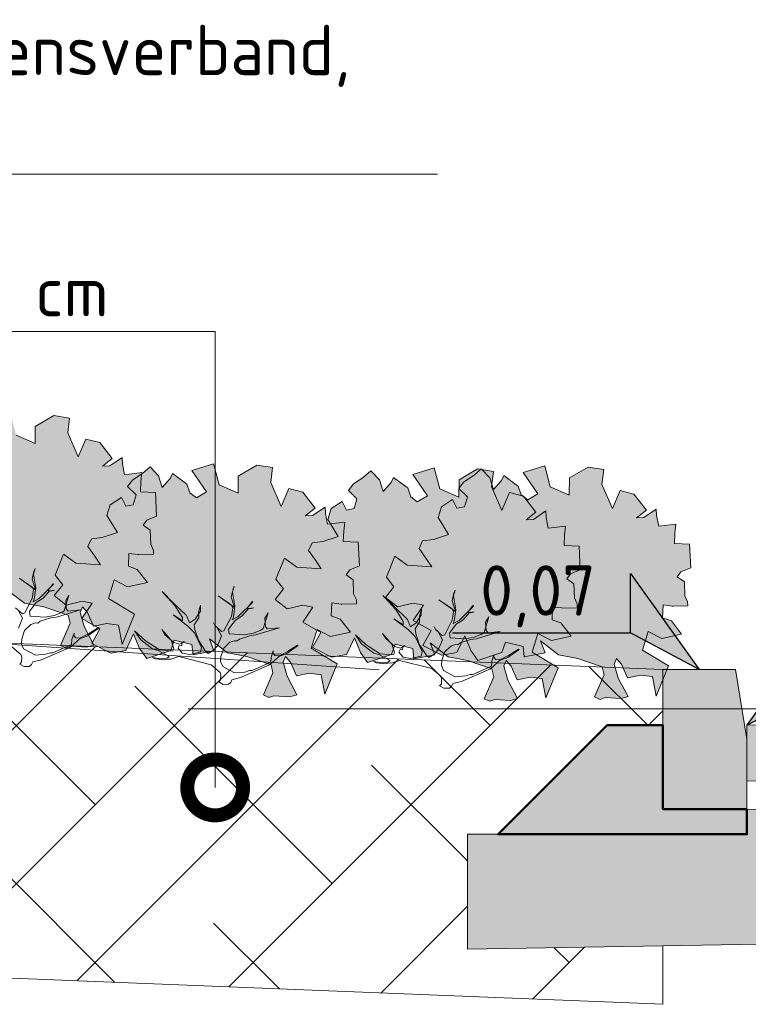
# Model space of a CAD drawing. Header units: metres. Extents: x 92403 to 95147, y 464428 to 465602.
# Tile 24 of 256: x 92431.87 to 92433.18, y 465007.35 to 465009.11. Entities that reach past the tile are written whole.
import ezdxf
from ezdxf import colors
from ezdxf.entities.mleader import LeaderData, LeaderLine
from ezdxf.enums import TextEntityAlignment as Align
from ezdxf.math import Vec2, Vec3

# ---------------------------------------------------------------- set-up
doc = ezdxf.new("R2010")
doc.units = ezdxf.units.M
doc.linetypes.add('AL-NAP_LIJN', pattern=[15.25, 12, -1.5, 0.25, -1.5])
doc.linetypes.add('DASHED', pattern=[0.75, 0.5, -0.25])
doc.layers.get('0').update_dxf_attribs({"linetype": 'CONTINUOUS'})
for name, color, linetype, lineweight in [('B-WE-OG-HOOGTELIJN-G', 7, 'CONTINUOUS', 18), ('B-WE-VH-VERHARDING_FUNDERING-A-50', 252, 'CONTINUOUS', 18), ('N-WE-GR-GRAS-A', 62, 'CONTINUOUS', 18), ('N-WE-VH-VERHARDING_BETON_SCHRAAL-GD', 252, 'CONTINUOUS', 50), ('N-WE-VH-VERHARDING_FUNDERING-A-50', 252, 'CONTINUOUS', 18), ('X-XX-AL-DETAIL1-T18', 7, 'CONTINUOUS', 18), ('X-XX-AL-DETAIL3-V', 253, 'CONTINUOUS', 18), ('X-XX-AL-HOOGTELABEL-S', 7, 'CONTINUOUS', 25), ('X-XX-AL-NAP-G', 7, 'AL-NAP_LIJN', 18), ('X-XX-AL-RMB - profiel', 7, 'CONTINUOUS', 9)]:
    doc.layers.add(name, color=color, linetype=linetype, lineweight=lineweight)
doc.layers.add('N-RO-GR-GROENSTROOK-A', color=7, linetype='CONTINUOUS', lineweight=0, true_color=0x5de817, transparency=0.7)
doc.layers.add('N-WE-VH-VERHARDING_STRAATBAKSTEEN-DIK-ELLEBOOG-A', color=7, linetype='CONTINUOUS', lineweight=25, true_color=0xe1bfb7)
doc.styles.add('NLCS-ISO', font='NLCS-ISO.ttf')
doc.styles.add('NLCS-ISO-M50-T18', font='NLCS-ISO.ttf', dxfattribs={"height": 0.09})

# ---------------------------------------------------------------- blocks, each defined once
blk = doc.blocks.new('SAL-HOOGTELABEL_02-SO')
for p, q in [((2.461, 3.435), (0, 0)), ((2.461, 1.312), (2.461, 3.435)), ((0, 0), (2.461, 1.312)), ((8.838, 1.312), (2.461, 1.312))]:
    blk.add_line(p, q)
blk.add_solid([(2.461, 3.435), (0, 0), (2.461, 1.312)])
at = {"style": 'NLCS-ISO'}
blk.add_attdef('...', text='', height=1.8, dxfattribs=at).set_placement((5.773, 2.615), align=Align.MIDDLE)
blk = doc.blocks.new('_DotSmall')
at = {"const_width": 0.5}
blk.add_lwpolyline([(-0.0625, 0, 1), (0.0625, 0, 1)], format="xyb", close=True, dxfattribs=at)

msp = doc.modelspace()

# ---------------------------------------------------------------- hatches: boundary and pattern name
at = {"layer": 'B-WE-VH-VERHARDING_FUNDERING-A-50'}
h = msp.add_hatch(dxfattribs=at)
h.set_pattern_fill('AVH-FUNDERING_GRANULAAT', color=256, scale=0.03, pattern_type=2)
h.set_pattern_definition([(0, (0.285, 0.192), (0, 0.3), [0, -0.3]), (0, (0.288, 0.087), (0, 0.3), [0, -0.3]), (0, (0.297, 0.249), (0, 0.3), [0, -0.3]), (338.1986, (0.141, 0.156), (0.900000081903, -0.29999997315), [0.0323109, -1.5832386]), (216.8699, (0.171, 0.144), (0.899999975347, 0.600000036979), [0.015, -1.485]), (130.6013, (0.159, 0.135), (1.5000001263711, -1.7999997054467), [0.0276585, -2.7382047]), (206.5651, (0.06, 0.099), (-0.299999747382, -0.30000039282), [0.0067083, -0.6641121]), (326.3099, (0.054, 0.096), (0.599999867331, -0.300000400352), [0.0108168, -1.0708488]), (108.4349, (0.063, 0.09), (-0.299999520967, 0.600000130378), [0.0094869, -0.9391965]), (225, (0.252, 0.069), (-5e-17, -0.30000009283), [0.0127278, -0.4115361]), (0, (0.243, 0.06), (0.3, 0.3), [0.018, -0.282]), (135, (0.261, 0.06), (-0.30000009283, 3e-17), [0.0127278, -0.4115361]), (251.5651, (0.216, 0.261), (0.299999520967, 0.600000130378), [0.0094869, -0.9391965]), (0, (0.213, 0.252), (0.3, 0.3), [0.015, -0.285]), (143.1301, (0.228, 0.252), (-0.899999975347, 0.600000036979), [0.015, -1.485]), (213.6901, (0.057, 0.264), (0.599999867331, 0.300000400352), [0.0108168, -1.0708488]), (341.5651, (0.048, 0.258), (-0.600000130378, 0.299999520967), [0.0189738, -0.9297096]), (126.8699, (0.066, 0.252), (0.600000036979, -0.899999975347), [0.015, -1.485]), (0, (0.144, 0.252), (0, 0.3), [0, -0.3]), (0, (0.063, 0.174), (0, 0.3), [0, -0.3]), (0, (0.147, 0.063), (0, 0.3), [0, -0.3]), (0, (0.228, 0.156), (0, 0.3), [0, -0.3]), (0, (0.141, 0.207), (0, 0.3), [0, -0.3]), (0, (0.075, 0.216), (0, 0.3), [0, -0.3]), (0, (0.102, 0.198), (0, 0.3), [0, -0.3]), (0, (0.09, 0.126), (0, 0.3), [0, -0.3]), (0, (0.018, 0.138), (0, 0.3), [0, -0.3]), (0, (0.021, 0.207), (0, 0.3), [0, -0.3]), (0, (0.012, 0.273), (0, 0.3), [0, -0.3]), (0, (0.105, 0.285), (0, 0.3), [0, -0.3]), (0, (0.171, 0.297), (0, 0.3), [0, -0.3]), (0, (0.276, 0.285), (0, 0.3), [0, -0.3]), (0, (0.204, 0.192), (0, 0.3), [0, -0.3]), (0, (0.174, 0.246), (0, 0.3), [0, -0.3]), (0, (0.198, 0.102), (0, 0.3), [0, -0.3]), (0, (0.108, 0.087), (0, 0.3), [0, -0.3]), (0, (0.198, 0.021), (0, 0.3), [0, -0.3]), (0, (0.099, 0.039), (0, 0.3), [0, -0.3]), (0, (0.003, 0.03), (0, 0.3), [0, -0.3]), (0, (0.039, 0.015), (0, 0.3), [0, -0.3]), (0, (0.042, 0.057), (0, 0.3), [0, -0.3]), (0, (0.243, 0.009), (0, 0.3), [0, -0.3]), (0, (0.279, 0.132), (0, 0.3), [0, -0.3]), (0, (0.264, 0.222), (0, 0.3), [0, -0.3]), (0, (0.126, 0.006), (0, 0.3), [0, -0.3])])
h.paths.add_polyline_path([(92438.675407, 465007.667666), (92435.926403, 465007.750158), (92433.175215, 465007.694108), (92433.175708, 465007.650189), (92432.980203, 465007.650189), (92432.730203, 465007.650189), (92432.675203, 465007.650189), (92432.675203, 465007.44416), (92435.925199, 465007.500082), (92438.674159, 465007.417591), (92443.675291, 465007.517694), (92443.675291, 465007.767744)])
at = {"layer": 'N-RO-GR-GROENSTROOK-A', "transparency": 33554508}
h = msp.add_hatch(color=256, dxfattribs=at)
h.dxf.hatch_style = 1
h.paths.add_polyline_path([(92431.882225, 465008.063729), (92431.916803, 465008.057139), (92431.960287, 465008.04218), (92431.963783, 465008.027879), (92431.946654, 465007.988143), (92431.956588, 465007.983861), (92431.965535, 465007.986934), (92431.993856, 465007.98512), (92432.00648, 465007.988686), (92431.98892, 465008.021894), (92431.981788, 465008.047142), (92431.98607, 465008.057076), (92431.994906, 465008.047031), (92432.005715, 465008.022276), (92432.029372, 465008.027323), (92432.050338, 465008.024522), (92432.056866, 465007.989833), (92432.078844, 465008.043838), (92432.032332, 465008.071839), (92432.042707, 465008.105543), (92432.066859, 465008.092835), (92432.102359, 465008.100574), (92432.08407, 465008.124157), (92432.068241, 465008.129758), (92432.069209, 465008.152874), (92432.085781, 465008.150949), (92432.087123, 465008.150793), (92432.113281, 465008.151367), (92432.113129, 465008.158286), (92432.108117, 465008.169377), (92432.107304, 465008.194355), (92432.094662, 465008.203398), (92432.101289, 465008.21223), (92432.118672, 465008.219504), (92432.116553, 465008.261735), (92432.089714, 465008.262859), (92432.090501, 465008.281641), (92432.092348, 465008.297484), (92432.061413, 465008.293672), (92432.057664, 465008.313155), (92432.05696, 465008.324592), (92432.034687, 465008.309606), (92432.021643, 465008.309045), (92432.039287, 465008.322524), (92432.017161, 465008.351375), (92431.992223, 465008.357528), (92431.978375, 465008.325672), (92431.959713, 465008.368596), (92431.963026, 465008.395189), (92431.93481, 465008.399777), (92431.90152, 465008.380144), (92431.901244, 465008.349337), (92431.867213, 465008.36447), (92431.857284, 465008.401919), (92431.818731, 465008.389828), (92431.845033, 465008.351692), (92431.826836, 465008.341132), (92431.815207, 465008.350133), (92431.809606, 465008.365777), (92431.806323, 465008.368128), (92431.784179, 465008.384465), (92431.779916, 465008.375535), (92431.765552, 465008.359621), (92431.758983, 465008.380413), (92431.743757, 465008.396376), (92431.730767, 465008.385001), (92431.711988, 465008.372677), (92431.703387, 465008.361119), (92431.718825, 465008.346169), (92431.71353, 465008.328769), (92431.700221, 465008.325921), (92431.692422, 465008.341572), (92431.67244, 465008.328788), (92431.666564, 465008.309623), (92431.685243, 465008.279214), (92431.657977, 465008.27014), (92431.638591, 465008.267547), (92431.632278, 465008.254105), (92431.644732, 465008.236557), (92431.654916, 465008.221316), (92431.611074, 465008.22426), (92431.588906, 465008.240003), (92431.573806, 465008.202495), (92431.587295, 465008.185414), (92431.572282, 465008.166122), (92431.593725, 465008.149218), (92431.621912, 465008.156039), (92431.640025, 465008.152471), (92431.621808, 465008.12531), (92431.654008, 465008.106849), (92431.639192, 465008.080141), (92431.673299, 465008.062792), (92431.700229, 465008.067878), (92431.714154, 465008.097517), (92431.724898, 465008.071442), (92431.73783, 465008.053192), (92431.780721, 465008.06791), (92431.787078, 465008.086459), (92431.818697, 465008.078323), (92431.820804, 465008.060016), (92431.858127, 465008.066965), (92431.849896, 465008.088423), (92431.882233, 465008.063739)])
h = msp.add_hatch(color=256, dxfattribs=at)
h.dxf.hatch_style = 1
h.paths.add_polyline_path([(92432.245481, 465007.97494), (92432.280059, 465007.96835), (92432.323543, 465007.953392), (92432.327039, 465007.939091), (92432.30991, 465007.899355), (92432.319844, 465007.895072), (92432.328791, 465007.898145), (92432.357112, 465007.896331), (92432.369736, 465007.899897), (92432.352176, 465007.933105), (92432.345043, 465007.958354), (92432.349325, 465007.968288), (92432.358161, 465007.958243), (92432.368971, 465007.933488), (92432.392628, 465007.938535), (92432.413594, 465007.935733), (92432.420122, 465007.901044), (92432.4421, 465007.95505), (92432.395588, 465007.98305), (92432.405963, 465008.016754), (92432.430115, 465008.004046), (92432.465615, 465008.011786), (92432.447326, 465008.035368), (92432.431496, 465008.040969), (92432.432465, 465008.064085), (92432.449037, 465008.06216), (92432.450379, 465008.062004), (92432.476536, 465008.062579), (92432.476384, 465008.069497), (92432.471373, 465008.080588), (92432.470559, 465008.105567), (92432.457918, 465008.11461), (92432.464545, 465008.123442), (92432.481928, 465008.130716), (92432.479809, 465008.172946), (92432.45297, 465008.174071), (92432.453757, 465008.192853), (92432.455604, 465008.208695), (92432.424669, 465008.204884), (92432.42092, 465008.224366), (92432.420215, 465008.235804), (92432.397943, 465008.220817), (92432.384899, 465008.220257), (92432.402543, 465008.233735), (92432.380416, 465008.262586), (92432.355479, 465008.268739), (92432.341631, 465008.236884), (92432.322969, 465008.279807), (92432.326282, 465008.306401), (92432.298066, 465008.310988), (92432.264776, 465008.291355), (92432.2645, 465008.260548), (92432.230469, 465008.275681), (92432.22054, 465008.313131), (92432.181986, 465008.30104), (92432.208289, 465008.262904), (92432.190091, 465008.252344), (92432.178463, 465008.261344), (92432.172862, 465008.276988), (92432.169578, 465008.27934), (92432.147435, 465008.295677), (92432.143172, 465008.286746), (92432.128808, 465008.270832), (92432.122239, 465008.291625), (92432.107013, 465008.307587), (92432.094023, 465008.296213), (92432.075244, 465008.283889), (92432.066643, 465008.27233), (92432.082081, 465008.257381), (92432.076786, 465008.23998), (92432.063477, 465008.237132), (92432.055678, 465008.252783), (92432.035696, 465008.239999), (92432.02982, 465008.220835), (92432.048499, 465008.190425), (92432.021232, 465008.181352), (92432.001847, 465008.178759), (92431.995534, 465008.165317), (92432.007988, 465008.147768), (92432.018172, 465008.132528), (92431.97433, 465008.135472), (92431.952162, 465008.151214), (92431.937062, 465008.113707), (92431.95055, 465008.096626), (92431.935538, 465008.077333), (92431.956981, 465008.060429), (92431.985168, 465008.067251), (92432.003281, 465008.063682), (92431.985064, 465008.036522), (92432.017264, 465008.01806), (92432.002448, 465007.991353), (92432.036555, 465007.974003), (92432.063485, 465007.97909), (92432.07741, 465008.008729), (92432.088154, 465007.982653), (92432.101086, 465007.964403), (92432.143977, 465007.979122), (92432.150334, 465007.99767), (92432.181952, 465007.989534), (92432.18406, 465007.971227), (92432.221383, 465007.978176), (92432.213151, 465007.999635), (92432.245489, 465007.97495)])
h = msp.add_hatch(color=256, dxfattribs=at)
h.dxf.hatch_style = 1
h.paths.add_polyline_path([(92432.838522, 465007.971412), (92432.8731, 465007.964822), (92432.916584, 465007.949864), (92432.92008, 465007.935562), (92432.902951, 465007.895826), (92432.912885, 465007.891544), (92432.921832, 465007.894617), (92432.950153, 465007.892803), (92432.962777, 465007.896369), (92432.945217, 465007.929577), (92432.938084, 465007.954825), (92432.942366, 465007.964759), (92432.951202, 465007.954714), (92432.962012, 465007.929959), (92432.985669, 465007.935006), (92433.006635, 465007.932205), (92433.013163, 465007.897516), (92433.035141, 465007.951522), (92432.988629, 465007.979522), (92432.999004, 465008.013226), (92433.023155, 465008.000518), (92433.058656, 465008.008257), (92433.040367, 465008.03184), (92433.024537, 465008.037441), (92433.025506, 465008.060557), (92433.042078, 465008.058632), (92433.04342, 465008.058476), (92433.069577, 465008.05905), (92433.069425, 465008.065969), (92433.064414, 465008.07706), (92433.0636, 465008.102038), (92433.050959, 465008.111082), (92433.057586, 465008.119913), (92433.074969, 465008.127187), (92433.07285, 465008.169418), (92433.046011, 465008.170543), (92433.046798, 465008.189324), (92433.048645, 465008.205167), (92433.01771, 465008.201355), (92433.013961, 465008.220838), (92433.013256, 465008.232276), (92432.990984, 465008.217289), (92432.97794, 465008.216729), (92432.995584, 465008.230207), (92432.973457, 465008.259058), (92432.94852, 465008.265211), (92432.934672, 465008.233355), (92432.91601, 465008.276279), (92432.919322, 465008.302872), (92432.891106, 465008.30746), (92432.857817, 465008.287827), (92432.857541, 465008.25702), (92432.82351, 465008.272153), (92432.813581, 465008.309602), (92432.775027, 465008.297511), (92432.80133, 465008.259376), (92432.783132, 465008.248815), (92432.771504, 465008.257816), (92432.765903, 465008.27346), (92432.762619, 465008.275811), (92432.740476, 465008.292149), (92432.736212, 465008.283218), (92432.721849, 465008.267304), (92432.71528, 465008.288096), (92432.700054, 465008.304059), (92432.687064, 465008.292684), (92432.668285, 465008.280361), (92432.659684, 465008.268802), (92432.675122, 465008.253853), (92432.669827, 465008.236452), (92432.656518, 465008.233604), (92432.648719, 465008.249255), (92432.628737, 465008.236471), (92432.622861, 465008.217307), (92432.64154, 465008.186897), (92432.614273, 465008.177824), (92432.594888, 465008.175231), (92432.588575, 465008.161789), (92432.601029, 465008.14424), (92432.611213, 465008.129), (92432.567371, 465008.131944), (92432.545203, 465008.147686), (92432.530103, 465008.110179), (92432.543591, 465008.093097), (92432.528579, 465008.073805), (92432.550022, 465008.056901), (92432.578209, 465008.063722), (92432.596322, 465008.060154), (92432.578105, 465008.032993), (92432.610305, 465008.014532), (92432.595489, 465007.987825), (92432.629596, 465007.970475), (92432.656526, 465007.975561), (92432.67045, 465008.005201), (92432.681194, 465007.979125), (92432.694126, 465007.960875), (92432.737017, 465007.975593), (92432.743375, 465007.994142), (92432.774993, 465007.986006), (92432.777101, 465007.967699), (92432.814424, 465007.974648), (92432.806192, 465007.996107), (92432.83853, 465007.971422)])
h = msp.add_hatch(color=256, dxfattribs=at)
h.dxf.hatch_style = 1
h.paths.add_polyline_path([(92432.640842, 465007.967888), (92432.67542, 465007.961298), (92432.718903, 465007.94634), (92432.722399, 465007.932038), (92432.70527, 465007.892302), (92432.715204, 465007.88802), (92432.724151, 465007.891093), (92432.752472, 465007.889279), (92432.765097, 465007.892845), (92432.747537, 465007.926053), (92432.740404, 465007.951301), (92432.744686, 465007.961235), (92432.753522, 465007.95119), (92432.764332, 465007.926435), (92432.787989, 465007.931482), (92432.808955, 465007.928681), (92432.815482, 465007.893992), (92432.837461, 465007.947998), (92432.790949, 465007.975998), (92432.801323, 465008.009702), (92432.825475, 465007.996994), (92432.860975, 465008.004733), (92432.842687, 465008.028316), (92432.826857, 465008.033917), (92432.827826, 465008.057033), (92432.844397, 465008.055108), (92432.84574, 465008.054952), (92432.871897, 465008.055527), (92432.871745, 465008.062445), (92432.866733, 465008.073536), (92432.86592, 465008.098514), (92432.853279, 465008.107558), (92432.859905, 465008.116389), (92432.877289, 465008.123663), (92432.875169, 465008.165894), (92432.84833, 465008.167019), (92432.849117, 465008.1858), (92432.850965, 465008.201643), (92432.82003, 465008.197831), (92432.81628, 465008.217314), (92432.815576, 465008.228752), (92432.793304, 465008.213765), (92432.78026, 465008.213205), (92432.797903, 465008.226683), (92432.775777, 465008.255534), (92432.750839, 465008.261687), (92432.736991, 465008.229831), (92432.718329, 465008.272755), (92432.721642, 465008.299348), (92432.693426, 465008.303936), (92432.660137, 465008.284303), (92432.65986, 465008.253496), (92432.62583, 465008.268629), (92432.615901, 465008.306078), (92432.577347, 465008.293987), (92432.60365, 465008.255852), (92432.585452, 465008.245291), (92432.573823, 465008.254292), (92432.568222, 465008.269936), (92432.564939, 465008.272287), (92432.542796, 465008.288625), (92432.538532, 465008.279694), (92432.524168, 465008.26378), (92432.5176, 465008.284572), (92432.502373, 465008.300535), (92432.489384, 465008.28916), (92432.470605, 465008.276837), (92432.462004, 465008.265278), (92432.477441, 465008.250329), (92432.472146, 465008.232928), (92432.458838, 465008.23008), (92432.451039, 465008.245731), (92432.431057, 465008.232947), (92432.425181, 465008.213783), (92432.44386, 465008.183373), (92432.416593, 465008.1743), (92432.397207, 465008.171707), (92432.390895, 465008.158265), (92432.403349, 465008.140716), (92432.413532, 465008.125476), (92432.369691, 465008.12842), (92432.347522, 465008.144162), (92432.332423, 465008.106655), (92432.345911, 465008.089573), (92432.330898, 465008.070281), (92432.352342, 465008.053377), (92432.380528, 465008.060198), (92432.398641, 465008.05663), (92432.380424, 465008.029469), (92432.412625, 465008.011008), (92432.397808, 465007.984301), (92432.431915, 465007.966951), (92432.458846, 465007.972037), (92432.47277, 465008.001677), (92432.483514, 465007.975601), (92432.496446, 465007.957351), (92432.539337, 465007.97207), (92432.545695, 465007.990618), (92432.577313, 465007.982482), (92432.57942, 465007.964175), (92432.616744, 465007.971124), (92432.608512, 465007.992583), (92432.64085, 465007.967898)])
at = {"layer": 'N-WE-VH-VERHARDING_FUNDERING-A-50'}
h = msp.add_hatch(dxfattribs=at)
h.set_pattern_fill('TEELAARDE', color=36, scale=0.2)
h.set_pattern_definition([(45, (0, 0), (-0.14142135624, 0.14142135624), []), (135, (0, 0), (-0.42426406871, 0.14142135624), [0.5, -0.3])])
h.paths.add_polyline_path([(92433.025203, 465007.874846), (92433.025203, 465007.945189), (92430.409114, 465008.049833), (92430.409114, 465007.874846)])
h.paths.add_polyline_path([(92433.025203, 465007.345669), (92433.025203, 465007.450182), (92432.675203, 465007.44416), (92432.675203, 465007.650189), (92432.730203, 465007.650189), (92432.775203, 465007.695189), (92432.925203, 465007.845189), (92433.025203, 465007.845189), (92433.025203, 465007.874846), (92430.409114, 465007.874846), (92430.409114, 465007.849846), (92430.409114, 465007.450312)])
at = {"layer": 'N-WE-VH-VERHARDING_STRAATBAKSTEEN-DIK-ELLEBOOG-A', "lineweight": 0, "ltscale": 1}
h = msp.add_hatch(color=256, dxfattribs=at)
h.dxf.hatch_style = 1
h.paths.add_polyline_path([(92436.769982, 465007.874846), (92435.925203, 465007.900189), (92434.658035, 465007.874846)])
h.paths.add_polyline_path([(92438.675203, 465007.817689), (92436.769982, 465007.874846), (92434.658035, 465007.874846), (92433.175203, 465007.845189), (92433.175203, 465007.745118), (92435.926653, 465007.800173), (92438.675657, 465007.717681), (92443.675203, 465007.817753), (92443.675203, 465007.874846), (92441.529226, 465007.874846)])
h.paths.add_polyline_path([(92441.529226, 465007.874846), (92443.675203, 465007.874846), (92443.675203, 465007.917823)])
at = {"layer": 'X-XX-AL-DETAIL3-V'}
h = msp.add_hatch(color=254, dxfattribs=at)
h.dxf.hatch_style = 1
h.paths.add_polyline_path([(92432.731203, 465007.650189), (92432.980203, 465007.650189), (92433.026203, 465007.695189), (92433.026203, 465007.845189), (92432.926203, 465007.845189)])
h = msp.add_hatch(color=254, dxfattribs=at)
h.dxf.hatch_style = 1
h.paths.add_polyline_path([(92433.075203, 465007.695189), (92433.025203, 465007.695189), (92432.980203, 465007.650189), (92433.175203, 465007.650189), (92433.175203, 465007.695189), (92433.175203, 465007.695189), (92433.038118, 465007.695189)])
h.paths.add_polyline_path([(92433.175203, 465007.695189), (92433.025203, 465007.695189), (92433.075203, 465007.695189), (92433.038118, 465007.695189)], flags=17)
at = {"layer": 'X-XX-AL-RMB - profiel', "true_color": 0x717384}
h = msp.add_hatch(color=8, dxfattribs=at)
h.dxf.hatch_style = 1
h.paths.add_polyline_path([(92433.175203, 465007.695189), (92433.025203, 465007.695189), (92433.025203, 465007.945189), (92433.155203, 465007.945189), (92433.175203, 465007.820189)])

# ---------------------------------------------------------------- linework, layer by layer
at = {"layer": 'B-WE-OG-HOOGTELIJN-G', "color": 1, "linetype": 'DASHED', "ltscale": 5, "flags": 128}
msp.add_lwpolyline([(92443.675291, 465007.858846), (92440.956986, 465007.809846), (92438.060124, 465007.835846), (92436.322951, 465007.850846), (92434.581636, 465007.778846), (92433.560291, 465007.746846), (92433.515036, 465007.870846), (92433.388446, 465007.884846), (92431.291307, 465008.028846), (92428.725203, 465008.094846)], dxfattribs=at)
at = {"layer": 'N-WE-GR-GRAS-A', "flags": 128}
msp.add_lwpolyline([(92430.409114, 465008.049833), (92433.025203, 465007.945189)], dxfattribs=at)
at = {"layer": 'N-WE-VH-VERHARDING_BETON_SCHRAAL-GD'}
msp.add_lwpolyline([(92433.025203, 465007.845189), (92432.925203, 465007.845189), (92432.775203, 465007.695189), (92432.730203, 465007.650189), (92432.980203, 465007.650189), (92432.980203, 465007.650189), (92433.175708, 465007.650189), (92433.175203, 465007.695189), (92433.025203, 465007.695189), (92433.025203, 465007.695189), (92433.025203, 465007.835189)], close=True, dxfattribs=at)
at = {"layer": 'X-XX-AL-NAP-G', "color": 142, "flags": 128}
msp.add_lwpolyline([(92444.175291, 465007.874846), (92427.64744, 465007.874846)], dxfattribs=at)
at = {"layer": 'X-XX-AL-RMB - profiel'}
msp.add_line((92433.025203, 465007.450182), (92433.025203, 465007.345669), dxfattribs=at)
at = {"layer": 'X-XX-AL-RMB - profiel', "color": 251}
for points in [[(92431.849896, 465008.088423), (92431.882233, 465008.063739), (92431.882225, 465008.063729), (92431.916803, 465008.057139), (92431.960287, 465008.04218), (92431.963783, 465008.027879), (92431.946654, 465007.988143), (92431.956588, 465007.983861), (92431.965535, 465007.986934), (92431.993856, 465007.98512), (92432.00648, 465007.988686), (92431.98892, 465008.021894), (92431.981788, 465008.047142), (92431.98607, 465008.057076), (92431.994906, 465008.047031), (92432.005715, 465008.022276), (92432.029372, 465008.027323), (92432.050338, 465008.024522), (92432.056866, 465007.989833), (92432.078844, 465008.043838), (92432.032332, 465008.071839), (92432.042707, 465008.105543), (92432.066859, 465008.092835), (92432.102359, 465008.100574), (92432.08407, 465008.124157), (92432.068241, 465008.129758), (92432.069209, 465008.152874), (92432.085781, 465008.150949), (92432.087123, 465008.150793), (92432.113281, 465008.151367), (92432.113129, 465008.158286), (92432.108117, 465008.169377), (92432.107304, 465008.194355), (92432.094662, 465008.203398), (92432.101289, 465008.21223), (92432.118672, 465008.219504), (92432.116553, 465008.261735), (92432.089714, 465008.262859), (92432.090501, 465008.281641), (92432.092348, 465008.297484), (92432.061413, 465008.293672), (92432.057664, 465008.313155), (92432.05696, 465008.324592), (92432.034687, 465008.309606), (92432.021643, 465008.309045), (92432.039287, 465008.322524), (92432.017161, 465008.351375), (92431.992223, 465008.357528), (92431.978375, 465008.325672), (92431.959713, 465008.368596), (92431.963026, 465008.395189), (92431.93481, 465008.399777), (92431.90152, 465008.380144), (92431.901244, 465008.349337), (92431.867213, 465008.36447)], [(92431.86625, 465008.055499), (92431.87835, 465008.044698), (92431.882593, 465008.046155), (92431.895997, 465008.071917), (92431.898367, 465008.087323), (92431.895921, 465008.09232), (92431.872424, 465008.108691), (92431.901855, 465008.087791), (92431.895793, 465008.106503), (92431.899152, 465008.121154), (92431.901182, 465008.125863), (92431.89811, 465008.115688), (92431.902375, 465008.090523), (92431.899719, 465008.070641), (92431.897688, 465008.065931), (92431.908437, 465008.071812), (92431.934281, 465008.097468), (92431.933292, 465008.098223), (92431.924235, 465008.086357), (92431.9297, 465008.085316), (92431.935685, 465008.087006), (92431.926967, 465008.085836), (92431.915411, 465008.072747), (92431.903153, 465008.06489), (92431.891076, 465008.049068), (92431.892247, 465008.04035), (92431.919103, 465008.03863), (92431.93555, 465008.041725), (92431.949031, 465008.047084), (92431.953039, 465008.050285), (92431.961734, 465008.078077), (92431.95593, 465008.068423), (92431.957047, 465008.053485), (92431.960248, 465008.049478), (92431.98216, 465008.051531), (92431.939505, 465008.038706), (92431.929044, 465008.037302), (92431.910332, 465008.03124), (92431.906324, 465008.02804), (92431.901848, 465008.028326), (92431.893364, 465008.025413), (92431.882329, 465008.015056), (92431.877227, 465008.000171), (92431.876653, 465007.991219), (92431.880556, 465007.981981), (92431.901608, 465007.970606), (92431.920033, 465007.972191), (92431.928517, 465007.975105), (92431.932993, 465007.974818), (92431.966461, 465007.98996), (92431.967035, 465007.998913), (92431.970861, 465008.010077), (92431.970574, 465008.0056), (92431.973775, 465008.001592), (92431.984471, 465008.001253), (92431.995453, 465008.00539), (92432.015727, 465008.019649), (92432.014739, 465008.020403), (92431.996729, 465008.009111), (92431.983482, 465008.002008), (92431.964431, 465007.98525), (92431.912485, 465007.962303), (92431.897027, 465007.958453), (92431.894996, 465007.953743), (92431.890988, 465007.950542), (92431.881281, 465007.950127), (92431.873604, 465007.954422)], [(92432.230131, 465007.922672), (92432.23315, 465007.926627), (92432.233723, 465007.935579), (92432.232266, 465007.939821), (92432.216211, 465007.953642), (92432.158362, 465007.968065), (92432.143892, 465007.96346), (92432.139416, 465007.963747), (92432.133431, 465007.962056), (92432.116281, 465007.964192), (92432.111571, 465007.966222), (92432.128721, 465007.964086), (92432.137438, 465007.965257), (92432.141447, 465007.968457), (92432.121383, 465007.979077), (92432.112197, 465007.981394), (92432.090443, 465007.997999), (92432.079385, 465008.014266), (92432.09864, 465007.996437), (92432.123882, 465007.9803), (92432.147251, 465007.978111), (92432.149281, 465007.982821), (92432.144677, 465007.997291), (92432.127919, 465008.016342), (92432.133565, 465008.007337), (92432.149621, 465007.993517), (92432.159796, 465007.990445), (92432.168046, 465007.995102), (92432.164038, 465007.991902), (92432.163751, 465007.987426), (92432.159275, 465007.987713), (92432.157245, 465007.983003), (92432.164634, 465007.974232), (92432.178297, 465007.971628), (92432.197242, 465007.975946), (92432.198805, 465007.984143), (92432.186342, 465008.010871), (92432.174008, 465008.023416), (92432.148299, 465008.04304), (92432.164875, 465008.031953), (92432.164927, 465008.038172), (92432.151424, 465008.059435), (92432.131699, 465008.080751), (92432.128499, 465008.084758), (92432.147989, 465008.065187), (92432.172423, 465008.041841), (92432.177782, 465008.02836), (92432.187542, 465008.034995), (92432.19712, 465008.049593), (92432.197459, 465008.060289), (92432.193867, 465008.047381), (92432.194282, 465008.037675), (92432.186213, 465008.025054), (92432.187384, 465008.016336), (92432.193445, 465007.997624), (92432.206949, 465007.976361), (92432.210905, 465007.973342), (92432.219909, 465007.978988), (92432.227691, 465007.987133), (92432.235058, 465008.004984), (92432.226732, 465008.02073), (92432.222776, 465008.023749), (92432.220331, 465008.028746), (92432.222776, 465008.023749), (92432.234877, 465008.012948), (92432.239119, 465008.014405), (92432.252523, 465008.040167), (92432.254893, 465008.055572), (92432.252448, 465008.060569), (92432.22895, 465008.076941), (92432.258381, 465008.056041), (92432.252319, 465008.074752), (92432.255678, 465008.089403), (92432.257708, 465008.094113), (92432.254636, 465008.083938), (92432.258902, 465008.058773), (92432.256245, 465008.038891), (92432.254215, 465008.034181), (92432.264963, 465008.040061), (92432.290807, 465008.065718), (92432.289819, 465008.066473), (92432.280761, 465008.054607), (92432.286226, 465008.053565), (92432.292211, 465008.055256), (92432.283494, 465008.054086), (92432.271937, 465008.040997), (92432.259679, 465008.03314), (92432.247603, 465008.017318), (92432.248773, 465008.0086), (92432.275629, 465008.00688), (92432.292077, 465008.009975), (92432.305557, 465008.015334), (92432.309565, 465008.018535), (92432.31826, 465008.046327), (92432.312456, 465008.036673), (92432.313573, 465008.021735), (92432.316774, 465008.017728), (92432.338686, 465008.019781), (92432.296032, 465008.006956), (92432.28557, 465008.005552), (92432.266859, 465007.99949), (92432.26285, 465007.99629), (92432.258374, 465007.996576), (92432.24989, 465007.993662), (92432.238855, 465007.983306), (92432.233753, 465007.968421), (92432.233179, 465007.959469), (92432.237082, 465007.95023), (92432.258134, 465007.938856), (92432.276559, 465007.940441), (92432.285043, 465007.943355), (92432.289519, 465007.943068), (92432.322987, 465007.95821), (92432.323561, 465007.967163), (92432.327387, 465007.978326), (92432.327101, 465007.97385), (92432.330301, 465007.969842), (92432.340997, 465007.969503), (92432.351979, 465007.97364), (92432.372254, 465007.987898), (92432.371265, 465007.988653), (92432.353255, 465007.97736), (92432.340008, 465007.970258), (92432.320957, 465007.9535), (92432.269011, 465007.930553), (92432.253553, 465007.926703), (92432.251522, 465007.921993), (92432.247514, 465007.918792), (92432.237807, 465007.918377), (92432.230131, 465007.922672)], [(92432.625491, 465007.91562), (92432.62851, 465007.919575), (92432.629084, 465007.928527), (92432.627627, 465007.932769), (92432.611572, 465007.946589), (92432.553723, 465007.961013), (92432.539253, 465007.956408), (92432.534777, 465007.956695), (92432.528791, 465007.955004), (92432.511642, 465007.957139), (92432.506932, 465007.95917), (92432.524081, 465007.957034), (92432.532799, 465007.958204), (92432.536807, 465007.961405), (92432.516744, 465007.972025), (92432.507558, 465007.974342), (92432.485804, 465007.990947), (92432.474745, 465008.007213), (92432.494001, 465007.989385), (92432.519242, 465007.973248), (92432.542611, 465007.971059), (92432.544642, 465007.975769), (92432.540037, 465007.990239), (92432.52328, 465008.00929), (92432.528926, 465008.000285), (92432.544981, 465007.986465), (92432.555156, 465007.983393), (92432.563406, 465007.98805), (92432.559398, 465007.98485), (92432.559112, 465007.980374), (92432.554635, 465007.98066), (92432.552605, 465007.97595), (92432.559995, 465007.96718), (92432.573657, 465007.964576), (92432.592603, 465007.968894), (92432.594165, 465007.977091), (92432.581703, 465008.003819), (92432.569369, 465008.016364), (92432.543659, 465008.035988), (92432.560235, 465008.0249), (92432.560288, 465008.03112), (92432.546784, 465008.052383), (92432.52706, 465008.073698), (92432.52386, 465008.077706), (92432.543349, 465008.058134), (92432.567783, 465008.034789), (92432.573143, 465008.021307), (92432.582902, 465008.027942), (92432.592481, 465008.042541), (92432.59282, 465008.053237), (92432.589227, 465008.040329), (92432.589643, 465008.030623), (92432.581574, 465008.018002), (92432.582744, 465008.009284), (92432.588806, 465007.990572), (92432.60231, 465007.969309), (92432.606265, 465007.96629), (92432.61527, 465007.971936), (92432.623052, 465007.980081), (92432.630419, 465007.997932), (92432.622093, 465008.013677), (92432.618137, 465008.016697), (92432.615692, 465008.021693), (92432.618137, 465008.016697), (92432.630237, 465008.005895), (92432.634479, 465008.007352), (92432.647884, 465008.033114), (92432.650254, 465008.04852), (92432.647808, 465008.053517), (92432.624311, 465008.069889), (92432.653741, 465008.048988), (92432.64768, 465008.0677), (92432.651038, 465008.082351), (92432.653069, 465008.087061), (92432.649997, 465008.076886), (92432.654262, 465008.051721), (92432.651605, 465008.031839), (92432.649575, 465008.027129), (92432.660324, 465008.033009), (92432.686168, 465008.058666), (92432.685179, 465008.059421), (92432.676122, 465008.047555), (92432.681587, 465008.046513), (92432.687572, 465008.048204), (92432.678854, 465008.047034), (92432.667298, 465008.033945), (92432.65504, 465008.026088), (92432.642963, 465008.010266), (92432.644134, 465008.001548), (92432.67099, 465007.999828), (92432.687437, 465008.002923), (92432.700918, 465008.008282), (92432.704926, 465008.011483), (92432.713621, 465008.039275), (92432.707817, 465008.029621), (92432.708934, 465008.014683), (92432.712135, 465008.010675), (92432.734047, 465008.012729), (92432.691392, 465007.999903), (92432.680931, 465007.998499), (92432.662219, 465007.992438), (92432.658211, 465007.989237), (92432.653735, 465007.989524), (92432.645251, 465007.98661), (92432.634216, 465007.976254), (92432.629114, 465007.961369), (92432.62854, 465007.952417), (92432.632443, 465007.943178), (92432.653494, 465007.931803), (92432.67192, 465007.933389), (92432.680404, 465007.936303), (92432.68488, 465007.936016), (92432.718348, 465007.951158), (92432.718921, 465007.96011), (92432.722748, 465007.971274), (92432.722461, 465007.966798), (92432.725662, 465007.96279), (92432.736358, 465007.962451), (92432.74734, 465007.966587), (92432.767614, 465007.980846), (92432.766625, 465007.981601), (92432.748616, 465007.970308), (92432.735369, 465007.963206), (92432.716318, 465007.946448), (92432.664372, 465007.9235), (92432.648913, 465007.919651), (92432.646883, 465007.914941), (92432.642875, 465007.91174), (92432.633168, 465007.911325), (92432.625491, 465007.91562)], [(92431.871165, 465008.018883), (92431.878532, 465008.036734), (92431.870206, 465008.05248)], [(92431.873604, 465007.954422), (92431.876624, 465007.958377), (92431.877197, 465007.967329), (92431.87574, 465007.971571), (92431.859685, 465007.985392)]]:
    msp.add_lwpolyline(points, dxfattribs=at)
for points in [[(92432.245481, 465007.97494), (92432.280059, 465007.96835), (92432.323543, 465007.953392), (92432.327039, 465007.939091), (92432.30991, 465007.899355), (92432.319844, 465007.895072), (92432.328791, 465007.898145), (92432.357112, 465007.896331), (92432.369736, 465007.899897), (92432.352176, 465007.933105), (92432.345043, 465007.958354), (92432.349325, 465007.968288), (92432.358161, 465007.958243), (92432.368971, 465007.933488), (92432.392628, 465007.938535), (92432.413594, 465007.935733), (92432.420122, 465007.901044), (92432.4421, 465007.95505), (92432.395588, 465007.98305), (92432.405963, 465008.016754), (92432.430115, 465008.004046), (92432.465615, 465008.011786), (92432.447326, 465008.035368), (92432.431496, 465008.040969), (92432.432465, 465008.064085), (92432.449037, 465008.06216), (92432.450379, 465008.062004), (92432.476536, 465008.062579), (92432.476384, 465008.069497), (92432.471373, 465008.080588), (92432.470559, 465008.105567), (92432.457918, 465008.11461), (92432.464545, 465008.123442), (92432.481928, 465008.130716), (92432.479809, 465008.172946), (92432.45297, 465008.174071), (92432.453757, 465008.192853), (92432.455604, 465008.208695), (92432.424669, 465008.204884), (92432.42092, 465008.224366), (92432.420215, 465008.235804), (92432.397943, 465008.220817), (92432.384899, 465008.220257), (92432.402543, 465008.233735), (92432.380416, 465008.262586), (92432.355479, 465008.268739), (92432.341631, 465008.236884), (92432.322969, 465008.279807), (92432.326282, 465008.306401), (92432.298066, 465008.310988), (92432.264776, 465008.291355), (92432.2645, 465008.260548), (92432.230469, 465008.275681), (92432.22054, 465008.313131), (92432.181986, 465008.30104), (92432.208289, 465008.262904), (92432.190091, 465008.252344), (92432.178463, 465008.261344), (92432.172862, 465008.276988), (92432.169578, 465008.27934), (92432.147435, 465008.295677), (92432.143172, 465008.286746), (92432.128808, 465008.270832), (92432.122239, 465008.291625), (92432.107013, 465008.307587), (92432.094023, 465008.296213), (92432.075244, 465008.283889), (92432.066643, 465008.27233), (92432.082081, 465008.257381), (92432.076786, 465008.23998), (92432.063477, 465008.237132), (92432.055678, 465008.252783), (92432.035696, 465008.239999), (92432.02982, 465008.220835), (92432.048499, 465008.190425), (92432.021232, 465008.181352), (92432.001847, 465008.178759), (92431.995534, 465008.165317), (92432.007988, 465008.147768), (92432.018172, 465008.132528), (92431.97433, 465008.135472), (92431.952162, 465008.151214), (92431.937062, 465008.113707), (92431.95055, 465008.096626), (92431.935538, 465008.077333), (92431.956981, 465008.060429), (92431.985168, 465008.067251), (92432.003281, 465008.063682), (92431.985064, 465008.036522), (92432.017264, 465008.01806), (92432.002448, 465007.991353), (92432.036555, 465007.974003), (92432.063485, 465007.97909), (92432.07741, 465008.008729), (92432.088154, 465007.982653), (92432.101086, 465007.964403), (92432.143977, 465007.979122), (92432.150334, 465007.99767), (92432.181952, 465007.989534), (92432.18406, 465007.971227), (92432.221383, 465007.978176), (92432.213151, 465007.999635), (92432.245489, 465007.97495)], [(92432.838522, 465007.971412), (92432.8731, 465007.964822), (92432.916584, 465007.949864), (92432.92008, 465007.935562), (92432.902951, 465007.895826), (92432.912885, 465007.891544), (92432.921832, 465007.894617), (92432.950153, 465007.892803), (92432.962777, 465007.896369), (92432.945217, 465007.929577), (92432.938084, 465007.954825), (92432.942366, 465007.964759), (92432.951202, 465007.954714), (92432.962012, 465007.929959), (92432.985669, 465007.935006), (92433.006635, 465007.932205), (92433.013163, 465007.897516), (92433.035141, 465007.951522), (92432.988629, 465007.979522), (92432.999004, 465008.013226), (92433.023155, 465008.000518), (92433.058656, 465008.008257), (92433.040367, 465008.03184), (92433.024537, 465008.037441), (92433.025506, 465008.060557), (92433.042078, 465008.058632), (92433.04342, 465008.058476), (92433.069577, 465008.05905), (92433.069425, 465008.065969), (92433.064414, 465008.07706), (92433.0636, 465008.102038), (92433.050959, 465008.111082), (92433.057586, 465008.119913), (92433.074969, 465008.127187), (92433.07285, 465008.169418), (92433.046011, 465008.170543), (92433.046798, 465008.189324), (92433.048645, 465008.205167), (92433.01771, 465008.201355), (92433.013961, 465008.220838), (92433.013256, 465008.232276), (92432.990984, 465008.217289), (92432.97794, 465008.216729), (92432.995584, 465008.230207), (92432.973457, 465008.259058), (92432.94852, 465008.265211), (92432.934672, 465008.233355), (92432.91601, 465008.276279), (92432.919322, 465008.302872), (92432.891106, 465008.30746), (92432.857817, 465008.287827), (92432.857541, 465008.25702), (92432.82351, 465008.272153), (92432.813581, 465008.309602), (92432.775027, 465008.297511), (92432.80133, 465008.259376), (92432.783132, 465008.248815), (92432.771504, 465008.257816), (92432.765903, 465008.27346), (92432.762619, 465008.275811), (92432.740476, 465008.292149), (92432.736212, 465008.283218), (92432.721849, 465008.267304), (92432.71528, 465008.288096), (92432.700054, 465008.304059), (92432.687064, 465008.292684), (92432.668285, 465008.280361), (92432.659684, 465008.268802), (92432.675122, 465008.253853), (92432.669827, 465008.236452), (92432.656518, 465008.233604), (92432.648719, 465008.249255), (92432.628737, 465008.236471), (92432.622861, 465008.217307), (92432.64154, 465008.186897), (92432.614273, 465008.177824), (92432.594888, 465008.175231), (92432.588575, 465008.161789), (92432.601029, 465008.14424), (92432.611213, 465008.129), (92432.567371, 465008.131944), (92432.545203, 465008.147686), (92432.530103, 465008.110179), (92432.543591, 465008.093097), (92432.528579, 465008.073805), (92432.550022, 465008.056901), (92432.578209, 465008.063722), (92432.596322, 465008.060154), (92432.578105, 465008.032993), (92432.610305, 465008.014532), (92432.595489, 465007.987825), (92432.629596, 465007.970475), (92432.656526, 465007.975561), (92432.67045, 465008.005201), (92432.681194, 465007.979125), (92432.694126, 465007.960875), (92432.737017, 465007.975593), (92432.743375, 465007.994142), (92432.774993, 465007.986006), (92432.777101, 465007.967699), (92432.814424, 465007.974648), (92432.806192, 465007.996107), (92432.83853, 465007.971422)], [(92432.640842, 465007.967888), (92432.67542, 465007.961298), (92432.718903, 465007.94634), (92432.722399, 465007.932038), (92432.70527, 465007.892302), (92432.715204, 465007.88802), (92432.724151, 465007.891093), (92432.752472, 465007.889279), (92432.765097, 465007.892845), (92432.747537, 465007.926053), (92432.740404, 465007.951301), (92432.744686, 465007.961235), (92432.753522, 465007.95119), (92432.764332, 465007.926435), (92432.787989, 465007.931482), (92432.808955, 465007.928681), (92432.815482, 465007.893992), (92432.837461, 465007.947998), (92432.790949, 465007.975998), (92432.801323, 465008.009702), (92432.825475, 465007.996994), (92432.860975, 465008.004733), (92432.842687, 465008.028316), (92432.826857, 465008.033917), (92432.827826, 465008.057033), (92432.844397, 465008.055108), (92432.84574, 465008.054952), (92432.871897, 465008.055527), (92432.871745, 465008.062445), (92432.866733, 465008.073536), (92432.86592, 465008.098514), (92432.853279, 465008.107558), (92432.859905, 465008.116389), (92432.877289, 465008.123663), (92432.875169, 465008.165894), (92432.84833, 465008.167019), (92432.849117, 465008.1858), (92432.850965, 465008.201643), (92432.82003, 465008.197831), (92432.81628, 465008.217314), (92432.815576, 465008.228752), (92432.793304, 465008.213765), (92432.78026, 465008.213205), (92432.797903, 465008.226683), (92432.775777, 465008.255534), (92432.750839, 465008.261687), (92432.736991, 465008.229831), (92432.718329, 465008.272755), (92432.721642, 465008.299348), (92432.693426, 465008.303936), (92432.660137, 465008.284303), (92432.65986, 465008.253496), (92432.62583, 465008.268629), (92432.615901, 465008.306078), (92432.577347, 465008.293987), (92432.60365, 465008.255852), (92432.585452, 465008.245291), (92432.573823, 465008.254292), (92432.568222, 465008.269936), (92432.564939, 465008.272287), (92432.542796, 465008.288625), (92432.538532, 465008.279694), (92432.524168, 465008.26378), (92432.5176, 465008.284572), (92432.502373, 465008.300535), (92432.489384, 465008.28916), (92432.470605, 465008.276837), (92432.462004, 465008.265278), (92432.477441, 465008.250329), (92432.472146, 465008.232928), (92432.458838, 465008.23008), (92432.451039, 465008.245731), (92432.431057, 465008.232947), (92432.425181, 465008.213783), (92432.44386, 465008.183373), (92432.416593, 465008.1743), (92432.397207, 465008.171707), (92432.390895, 465008.158265), (92432.403349, 465008.140716), (92432.413532, 465008.125476), (92432.369691, 465008.12842), (92432.347522, 465008.144162), (92432.332423, 465008.106655), (92432.345911, 465008.089573), (92432.330898, 465008.070281), (92432.352342, 465008.053377), (92432.380528, 465008.060198), (92432.398641, 465008.05663), (92432.380424, 465008.029469), (92432.412625, 465008.011008), (92432.397808, 465007.984301), (92432.431915, 465007.966951), (92432.458846, 465007.972037), (92432.47277, 465008.001677), (92432.483514, 465007.975601), (92432.496446, 465007.957351), (92432.539337, 465007.97207), (92432.545695, 465007.990618), (92432.577313, 465007.982482), (92432.57942, 465007.964175), (92432.616744, 465007.971124), (92432.608512, 465007.992583), (92432.64085, 465007.967898)]]:
    msp.add_lwpolyline(points, close=True, dxfattribs=at)
at = {"layer": 'X-XX-AL-RMB - profiel'}
msp.add_lwpolyline([(92433.175203, 465007.695189), (92433.025203, 465007.695189), (92433.025203, 465007.945189), (92433.155203, 465007.945189), (92433.175203, 465007.820189)], close=True, dxfattribs=at)
at = {"layer": 'X-XX-AL-RMB - profiel', "flags": 128}
for points in [[(92443.675203, 465007.917823), (92438.675203, 465007.817689), (92435.925203, 465007.900189), (92433.175203, 465007.845189), (92433.175203, 465007.745118), (92435.926653, 465007.800173), (92438.675657, 465007.717681), (92443.675203, 465007.817753), (92443.675203, 465007.917823)], [(92432.675203, 465007.44416), (92435.925199, 465007.500082), (92438.674159, 465007.417591), (92443.675291, 465007.517694), (92443.675291, 465007.767744)], [(92433.175215, 465007.694108), (92435.926403, 465007.750158), (92438.675407, 465007.667666), (92443.675291, 465007.767744)], [(92432.730203, 465007.650189), (92432.675203, 465007.650189), (92432.675203, 465007.44416)], [(92430.409114, 465007.450312), (92433.025203, 465007.345669)]]:
    msp.add_lwpolyline(points, dxfattribs=at)

# ---------------------------------------------------------------- block references
at = {"layer": 'X-XX-AL-HOOGTELABEL-S'}
ref = msp.add_blockref('SAL-HOOGTELABEL_02-SO', (92433.090203, 465007.945189), dxfattribs=dict(at, xscale=-0.05000000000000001, yscale=0.05000000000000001, zscale=0.05000000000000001))
ref.add_attrib('...', '0,07', dxfattribs={"layer": '0', "height": 0.09, "style": 'NLCS-ISO'}).set_placement((92432.801566, 465008.075952), align=Align.MIDDLE)
at = {"layer": 'X-XX-AL-HOOGTELABEL-S', "xscale": 0.05000000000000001, "yscale": 0.05000000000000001, "zscale": 0.05000000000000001}
msp.add_blockref('SAL-HOOGTELABEL_02-SO', (92433.175203, 465007.845189), dxfattribs=at).add_auto_attribs({'...': '-0,03'})

# ---------------------------------------------------------------- leaders
at = {"layer": 'X-XX-AL-DETAIL1-T18'}
ml = msp.add_multileader_mtext('Standard', dxfattribs=at)
ml.set_content('\\pxi-3,l4,t4;{\\C256;Aanbr. straatbaksteken waalformaat, halfsteensverband,\\Phergebruik kleur rood}', color=10, style='NLCS-ISO-M50-T18')
ml.set_leader_properties(color=256, lineweight=-1)
ml.set_arrow_properties(name='DOTSMALL')
ml.build(insert=Vec2(0, 0))
ml.multileader.update_dxf_attribs({"text_left_attachment_type": 5, "text_right_attachment_type": 5, "dogleg_length": 0.09, "arrow_head_size": 0.2})
ctx = ml.context
ctx.base_point, ctx.char_height, ctx.arrow_head_size, ctx.landing_gap_size, ctx.plane_origin = Vec3(92429.287791, 465008.831869), 0.09, 0.2, 0.045, Vec3(92429.197791, 465008.643863)
ctx.left_attachment, ctx.right_attachment = 5, 5
notes = []
notes.append((ctx, [(0, (1, 1, 0), (92429.197791, 465008.831869), (1, 0), 0.09, [(0, [(92429.197791, 465008.035649)], 0, [])])]))
ctx.mtext.insert, ctx.mtext.flow_direction = Vec3(92429.332791, 465009.098869), 5
ml = msp.add_multileader_mtext('Standard', dxfattribs=at)
ml.set_content('{\\C256;Ontgraven zand/grond, aanbr. teelaarde 60 cm}', color=10, style='NLCS-ISO-M50-T18')
ml.set_leader_properties(color=256, lineweight=-1)
ml.set_arrow_properties(name='DOTSMALL')
ml.build(insert=Vec2(0, 0))
ml.multileader.update_dxf_attribs({"text_left_attachment_type": 5, "text_right_attachment_type": 5, "dogleg_length": 0.09, "arrow_head_size": 0.2})
ctx = ml.context
ctx.base_point, ctx.char_height, ctx.arrow_head_size, ctx.landing_gap_size, ctx.plane_origin = Vec3(92429.465053, 465008.550085), 0.09, 0.2, 0.045, Vec3(92432.223553, 465008.438375)
ctx.left_attachment, ctx.right_attachment = 5, 5
notes.append((ctx, [(0, (1, 1, 0), (92432.223553, 465008.550085), (-1, 0), 0.09, [(0, [(92432.223553, 465007.733898)], 0, [])])]))
ctx.mtext.insert, ctx.mtext.flow_direction = Vec3(92429.510053, 465008.667085), 5
for ctx, leaders in notes:
    for number, flags, end, landing, length, lines in leaders:
        leader = LeaderData()
        leader.index, (leader.has_last_leader_line, leader.has_dogleg_vector, leader.attachment_direction) = number, flags
        leader.last_leader_point, leader.dogleg_vector, leader.dogleg_length = Vec3(end), Vec3(landing), length
        for number, points, colour, breaks in lines:
            line = LeaderLine()
            line.index, line.vertices, line.color, line.breaks = number, Vec3.list(points), colors.encode_raw_color(colour), breaks
            leader.lines.append(line)
        ctx.leaders.append(leader)

doc.saveas('drawing.dxf')
